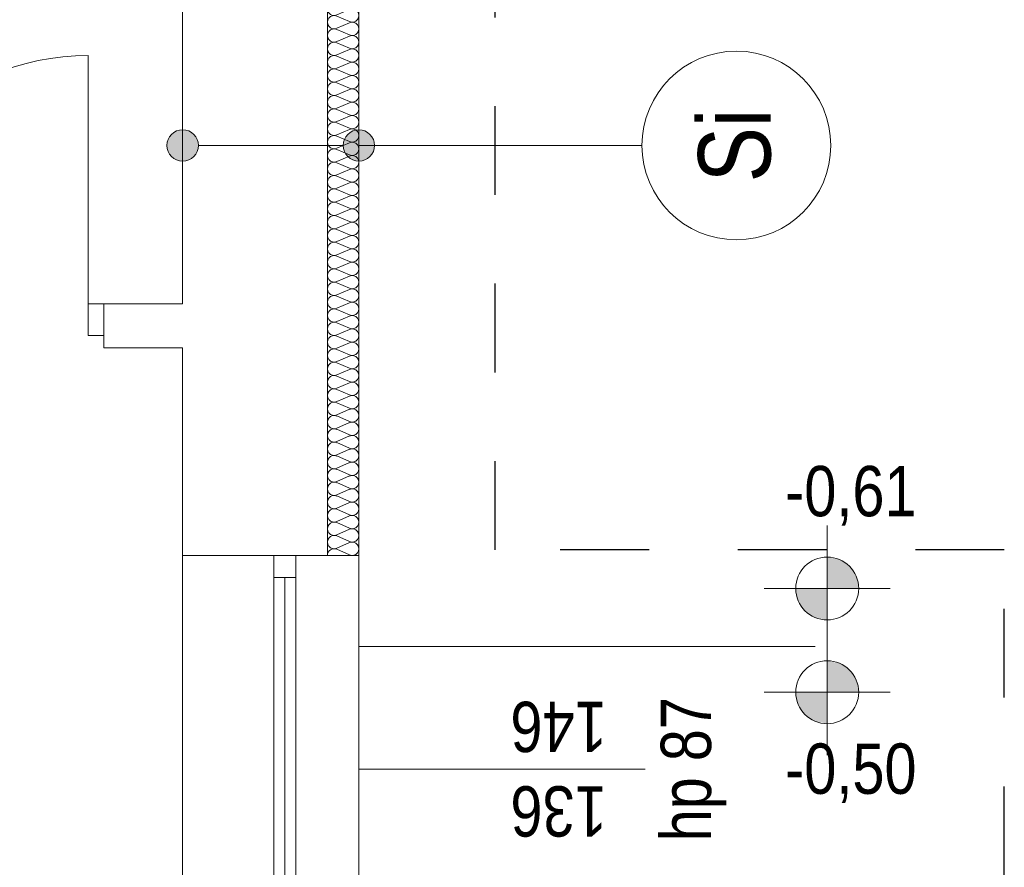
# Model space of a CAD drawing. Extents: x -635870 to -372006, y -44437 to 104716.
# Tile 210 of 221: x -481708 to -478579, y 40933 to 43629. Entities that reach past the tile are written whole.
import ezdxf

# ---------------------------------------------------------------- set-up
doc = ezdxf.new("R2010")
doc.units = 0
doc.header["$MEASUREMENT"] = 0
doc.linetypes.add('Dashed', pattern=[564.444447, 282.222223, -282.222223])
for name, color, linetype in [('Arch opisy', 252, 'Continuous'), ('Inwent Izolacje', 252, 'Continuous'), ('INWENT RZĘDNE', 252, 'Continuous')]:
    doc.layers.add(name, color=color, linetype=linetype)
for name, color, linetype, lineweight in [('Arch opisy_Nr_Pióra__1', 252, 'Continuous', 25), ('Arch opisy_Nr_Pióra__21', 252, 'Continuous', 9), ('Inwent Izolacje_Nr_Pióra__2', 252, 'Continuous', 13), ('INWENT RZĘDNE_Nr_Pióra__21', 252, 'Continuous', 9), ('INWENT. DRZWI_Nr_Pióra__5', 252, 'Continuous', 13), ('INWENT. OKNA_Nr_Pióra__21', 252, 'Continuous', 9), ('INWENT. OKNA_Nr_Pióra__5', 252, 'Continuous', 13), ('INWENT.ŚCIANY_Nr_Pióra__1', 252, 'Continuous', 25), ('INWENT.ŚCIANY_Nr_Pióra__20', 252, 'Continuous', 60), ('INWENT.ŚCIANY_Nr_Pióra__21', 252, 'Continuous', 9), ('INWENT.ŚCIANY_Nr_Pióra__3', 252, 'Continuous', 13), ('Istniejące schody_Nr_Pióra__21', 252, 'Continuous', 9)]:
    doc.layers.add(name, color=color, linetype=linetype, lineweight=lineweight)
doc.styles.add('GENERATED_STYLE_1', font='ARIALN.TTF')
doc.styles.add('GENERATED_STYLE_5', font='ARIALN.TTF')

# ---------------------------------------------------------------- blocks, each defined once
blk = doc.blocks.new('Izolacja cieplna 14_145', base_point=(-480730.2, 44044.5))
at = {"layer": 'Inwent Izolacje_Nr_Pióra__2', "linetype": 'Continuous'}
for p, q in [((-480660, 44042.8), (-480700.4, 44025.1)), ((-480700.4, 44021.6), (-480660, 44003.9)), ((-480660, 44000.4), (-480700.4, 43982.7)), ((-480700.4, 43979.2), (-480660, 43961.5)), ((-480660, 43958), (-480700.4, 43940.3)), ((-480700.4, 43936.8), (-480660, 43919.1)), ((-480660, 43915.6), (-480700.4, 43897.9)), ((-480700.4, 43894.4), (-480660, 43876.7)), ((-480660, 43873.2), (-480700.4, 43855.5)), ((-480700.4, 43852), (-480660, 43834.3)), ((-480660, 43830.8), (-480700.4, 43813.1)), ((-480700.4, 43809.6), (-480660, 43791.9)), ((-480660, 43788.4), (-480700.4, 43770.7)), ((-480700.4, 43767.2), (-480660, 43749.5)), ((-480660, 43746), (-480700.4, 43728.3)), ((-480700.4, 43724.8), (-480660, 43707.1)), ((-480660, 43703.6), (-480700.4, 43685.9)), ((-480700.4, 43682.4), (-480660, 43664.7)), ((-480660, 43661.2), (-480700.4, 43643.5)), ((-480700.4, 43640), (-480660, 43622.3)), ((-480660, 43618.8), (-480700.4, 43601.1)), ((-480700.4, 43597.6), (-480660, 43579.9)), ((-480660, 43576.4), (-480700.4, 43558.7)), ((-480700.4, 43555.2), (-480660, 43537.5)), ((-480660, 43534), (-480700.4, 43516.3)), ((-480700.4, 43512.8), (-480660, 43495.1)), ((-480660, 43491.6), (-480700.4, 43473.9)), ((-480700.4, 43470.4), (-480660, 43452.7)), ((-480660, 43449.2), (-480700.4, 43431.5)), ((-480700.4, 43428), (-480660, 43410.3)), ((-480660, 43406.8), (-480700.4, 43389.1)), ((-480700.4, 43385.6), (-480660, 43367.9)), ((-480660, 43364.4), (-480700.4, 43346.7)), ((-480700.4, 43343.2), (-480660, 43325.5)), ((-480660, 43322), (-480700.4, 43304.3)), ((-480700.4, 43300.8), (-480660, 43283.1)), ((-480660, 43279.6), (-480700.4, 43261.9)), ((-480700.4, 43258.4), (-480660, 43240.7)), ((-480660, 43237.2), (-480700.4, 43219.5)), ((-480700.4, 43216), (-480660, 43198.3)), ((-480660, 43194.8), (-480700.4, 43177.1)), ((-480700.4, 43173.6), (-480660, 43155.9)), ((-480660, 43152.4), (-480700.4, 43134.7)), ((-480700.4, 43131.2), (-480660, 43113.5)), ((-480660, 43110), (-480700.4, 43092.3)), ((-480700.4, 43088.8), (-480660, 43071.1)), ((-480660, 43067.6), (-480700.4, 43049.9)), ((-480700.4, 43046.4), (-480660, 43028.7)), ((-480660, 43025.2), (-480700.4, 43007.5)), ((-480700.4, 43004), (-480660, 42986.3)), ((-480660, 42982.8), (-480700.4, 42965.1)), ((-480700.4, 42961.6), (-480660, 42943.9)), ((-480660, 42940.4), (-480700.4, 42922.7)), ((-480700.4, 42919.2), (-480660, 42901.5)), ((-480660, 42898), (-480700.4, 42880.3)), ((-480700.4, 42876.8), (-480660, 42859.1)), ((-480660, 42855.6), (-480700.4, 42837.9)), ((-480700.4, 42834.4), (-480660, 42816.7)), ((-480660, 42813.2), (-480700.4, 42795.5)), ((-480700.4, 42792), (-480660, 42774.3)), ((-480660, 42770.8), (-480700.4, 42753.1)), ((-480700.4, 42749.6), (-480660, 42731.9)), ((-480660, 42728.4), (-480700.4, 42710.7)), ((-480700.4, 42707.2), (-480660, 42689.5)), ((-480660, 42686), (-480700.4, 42668.3)), ((-480700.4, 42664.8), (-480660, 42647.1)), ((-480660, 42643.6), (-480700.4, 42625.9)), ((-480700.4, 42622.4), (-480660, 42604.7)), ((-480660, 42601.2), (-480700.4, 42583.5)), ((-480700.4, 42580), (-480660, 42562.3)), ((-480660, 42558.8), (-480700.4, 42541.1)), ((-480700.4, 42537.6), (-480660, 42519.9)), ((-480660, 42516.4), (-480700.4, 42498.7)), ((-480700.4, 42495.2), (-480660, 42477.5)), ((-480660, 42474), (-480700.4, 42456.3)), ((-480700.4, 42452.8), (-480660, 42435.1)), ((-480660, 42431.6), (-480700.4, 42413.9)), ((-480700.4, 42410.4), (-480660, 42392.7)), ((-480660, 42389.2), (-480700.4, 42371.5)), ((-480700.4, 42368), (-480660, 42350.3)), ((-480660, 42346.8), (-480700.4, 42329.1)), ((-480700.4, 42325.6), (-480660, 42307.9)), ((-480660, 42304.4), (-480700.4, 42286.7)), ((-480700.4, 42283.2), (-480660, 42265.5)), ((-480660, 42262), (-480700.4, 42244.3)), ((-480700.4, 42240.8), (-480660, 42223.1)), ((-480660, 42219.6), (-480700.4, 42201.9)), ((-480700.4, 42198.4), (-480660, 42180.7)), ((-480660, 42177.2), (-480700.4, 42159.5)), ((-480700.4, 42156), (-480660, 42138.3)), ((-480660, 42134.8), (-480700.4, 42117.1)), ((-480700.4, 42113.6), (-480660, 42095.9)), ((-480660, 42092.4), (-480700.4, 42074.7)), ((-480700.4, 42071.2), (-480660, 42053.5)), ((-480660, 42050), (-480700.4, 42032.3)), ((-480700.4, 42028.8), (-480660, 42011.1)), ((-480660, 42007.6), (-480700.4, 41989.9)), ((-480700.4, 41986.4), (-480660, 41968.7)), ((-480660, 41965.2), (-480700.4, 41947.5)), ((-480700.4, 41944), (-480660, 41926.3))]:
    blk.add_line(p, q, dxfattribs=at)
for centre, start_param, end_param in [((-480708.9, 44044.5), 3.141593, 5.125182), ((-480651.5, 44023.3), 4.299595, 8.266775), ((-480708.9, 44002.1), 1.158004, 5.125183), ((-480651.5, 43980.9), 4.299595, 8.266775), ((-480708.9, 43959.7), 1.158004, 5.125183), ((-480708.9, 43917.3), 1.158004, 5.125183), ((-480651.5, 43938.5), 4.299595, 8.266775), ((-480651.5, 43896.1), 4.299595, 8.266775), ((-480708.9, 43874.9), 1.158004, 5.125183), ((-480651.5, 43853.7), 4.299595, 8.266775), ((-480708.9, 43832.5), 1.158004, 5.125183), ((-480708.9, 43790.1), 1.158004, 5.125183), ((-480651.5, 43811.3), 4.299595, 8.266775), ((-480651.5, 43768.9), 4.299595, 8.266775), ((-480708.9, 43747.7), 1.158004, 5.125183), ((-480651.5, 43726.5), 4.299595, 8.266775), ((-480708.9, 43705.3), 1.158004, 5.125183), ((-480708.9, 43662.9), 1.158004, 5.125183), ((-480651.5, 43684.1), 4.299595, 8.266775), ((-480651.5, 43641.7), 4.299595, 8.266775), ((-480708.9, 43620.5), 1.158004, 5.125183), ((-480651.5, 43599.3), 4.299595, 8.266775), ((-480708.9, 43578.1), 1.158004, 5.125183), ((-480651.5, 43556.9), 4.299595, 8.266775), ((-480708.9, 43535.7), 1.158004, 5.125183), ((-480651.5, 43514.5), 4.299595, 8.266775), ((-480708.9, 43493.3), 1.158004, 5.125183), ((-480708.9, 43450.9), 1.158004, 5.125183), ((-480651.5, 43472.1), 4.299595, 8.266775), ((-480651.5, 43429.7), 4.299595, 8.266775), ((-480708.9, 43408.5), 1.158004, 5.125183), ((-480651.5, 43387.3), 4.299595, 8.266775), ((-480708.9, 43366.1), 1.158004, 5.125183), ((-480708.9, 43323.7), 1.158004, 5.125183), ((-480651.5, 43344.9), 4.299595, 8.266775), ((-480651.5, 43302.5), 4.299595, 8.266775), ((-480708.9, 43281.3), 1.158004, 5.125183), ((-480651.5, 43260.1), 4.299595, 8.266775), ((-480708.9, 43238.9), 1.158004, 5.125183), ((-480708.9, 43196.5), 1.158004, 5.125183), ((-480651.5, 43217.7), 4.299595, 8.266775), ((-480651.5, 43175.3), 4.299595, 8.266775), ((-480708.9, 43154.1), 1.158004, 5.125183), ((-480651.5, 43132.9), 4.299595, 8.266775), ((-480708.9, 43111.7), 1.158004, 5.125183), ((-480708.9, 43069.3), 1.158004, 5.125183), ((-480651.5, 43090.5), 4.299595, 8.266775), ((-480651.5, 43048.1), 4.299595, 8.266775), ((-480708.9, 43026.9), 1.158004, 5.125183), ((-480651.5, 43005.7), 4.299595, 8.266775), ((-480708.9, 42984.5), 1.158004, 5.125183), ((-480708.9, 42942.1), 1.158004, 5.125183), ((-480651.5, 42963.3), 4.299595, 8.266775), ((-480651.5, 42920.9), 4.299595, 8.266775), ((-480708.9, 42899.7), 1.158004, 5.125183), ((-480708.9, 42857.3), 1.158004, 5.125183), ((-480651.5, 42878.5), 4.299595, 8.266775), ((-480651.5, 42836.1), 4.299595, 8.266775), ((-480708.9, 42814.9), 1.158004, 5.125183), ((-480651.5, 42793.7), 4.299595, 8.266775), ((-480708.9, 42772.5), 1.158004, 5.125183), ((-480708.9, 42730.1), 1.158004, 5.125183), ((-480651.5, 42751.3), 4.299595, 8.266775), ((-480651.5, 42708.9), 4.299595, 8.266775), ((-480708.9, 42687.7), 1.158004, 5.125183), ((-480651.5, 42666.5), 4.299595, 8.266775), ((-480708.9, 42645.3), 1.158004, 5.125183), ((-480708.9, 42602.9), 1.158004, 5.125183), ((-480651.5, 42624.1), 4.299595, 8.266775), ((-480651.5, 42581.7), 4.299595, 8.266775), ((-480708.9, 42560.5), 1.158004, 5.125183), ((-480651.5, 42539.3), 4.299595, 8.266775), ((-480708.9, 42518.1), 1.158004, 5.125183), ((-480708.9, 42475.7), 1.158004, 5.125183), ((-480651.5, 42496.9), 4.299595, 8.266775), ((-480651.5, 42454.5), 4.299595, 8.266775), ((-480708.9, 42433.3), 1.158004, 5.125183), ((-480651.5, 42412.1), 4.299595, 8.266775), ((-480708.9, 42390.9), 1.158004, 5.125183), ((-480708.9, 42348.5), 1.158004, 5.125183), ((-480651.5, 42369.7), 4.299595, 8.266775), ((-480651.5, 42327.3), 4.299595, 8.266775), ((-480708.9, 42306.1), 1.158004, 5.125183), ((-480651.5, 42284.9), 4.299595, 8.266775), ((-480708.9, 42263.7), 1.158004, 5.125183), ((-480651.5, 42242.5), 4.299595, 8.266775), ((-480708.9, 42221.3), 1.158004, 5.125183), ((-480651.5, 42200.1), 4.299595, 8.266775), ((-480708.9, 42178.9), 1.158004, 5.125183), ((-480708.9, 42136.5), 1.158004, 5.125183), ((-480651.5, 42157.7), 4.299595, 8.266775), ((-480651.5, 42115.3), 4.299595, 8.266775), ((-480708.9, 42094.1), 1.158004, 5.125183), ((-480651.5, 42072.9), 4.299595, 8.266775), ((-480708.9, 42051.7), 1.158004, 5.125183), ((-480708.9, 42009.3), 1.158004, 5.125183), ((-480651.5, 42030.5), 4.299595, 8.266775), ((-480651.5, 41988.1), 4.299595, 8.266775), ((-480708.9, 41966.9), 1.158004, 5.125183), ((-480651.5, 41945.7), 4.299595, 8.266775), ((-480708.9, 41924.5), 1.158004, 3.141593)]:
    blk.add_ellipse(centre, major_axis=(21.3, 0), ratio=0.996812, start_param=start_param, end_param=end_param, dxfattribs=at)
blk = doc.blocks.new('Koty wysokościowe_15', base_point=(-479141.6, 41489.4))
at = {"layer": 'INWENT RZĘDNE_Nr_Pióra__21', "linetype": 'Continuous'}
for points in [[(-479141.6, 41489.4), (-479041.6, 41489.4), (-479049.2, 41527.7), (-479070.9, 41560.1), (-479103.3, 41581.8), (-479141.6, 41589.4)], [(-479141.6, 41489.4), (-479241.6, 41489.4), (-479234, 41451.1), (-479212.3, 41418.7), (-479179.9, 41397), (-479141.6, 41389.4)]]:
    blk.add_hatch(color=256, dxfattribs=at).paths.add_polyline_path(points, flags=0)
for p, q in [((-479141.6, 41289.4), (-479141.6, 41689.4)), ((-479341.6, 41489.4), (-478941.6, 41489.4))]:
    blk.add_line(p, q, dxfattribs=at)
blk.add_circle((-479141.6, 41489.4), 100, dxfattribs=at)
at = {"layer": 'INWENT RZĘDNE_Nr_Pióra__21', "insert": (-479275.5, 41136.6), "char_height": 160, "attachment_point": 7, "style": 'GENERATED_STYLE_1'}
blk.add_mtext('{-0,50}', dxfattribs=at)
blk = doc.blocks.new('Koty wysokościowe_29', base_point=(-479141.6, 41819.4))
at = {"layer": 'INWENT RZĘDNE_Nr_Pióra__21', "linetype": 'Continuous'}
for points in [[(-479141.6, 41819.4), (-479041.6, 41819.4), (-479049.2, 41857.6), (-479070.9, 41890.1), (-479103.3, 41911.7), (-479141.6, 41919.4)], [(-479141.6, 41819.4), (-479241.6, 41819.4), (-479234, 41781.1), (-479212.3, 41748.6), (-479179.9, 41727), (-479141.6, 41719.4)]]:
    blk.add_hatch(color=256, dxfattribs=at).paths.add_polyline_path(points, flags=0)
for p, q in [((-479141.6, 41619.4), (-479141.6, 42019.4)), ((-479341.6, 41819.4), (-478941.6, 41819.4))]:
    blk.add_line(p, q, dxfattribs=at)
blk.add_circle((-479141.6, 41819.4), 100, dxfattribs=at)
at = {"layer": 'INWENT RZĘDNE_Nr_Pióra__21', "insert": (-479275.5, 42019.4), "char_height": 160, "attachment_point": 7, "style": 'GENERATED_STYLE_1'}
blk.add_mtext('{-0,61}', dxfattribs=at)
blk = doc.blocks.new('Linia_101', base_point=(-481190.2, 43228.4))
at = {"layer": 'Arch opisy_Nr_Pióra__21', "linetype": 'Continuous'}
for points in [[(-481140.2, 43228.4), (-481144, 43247.5), (-481154.8, 43263.7), (-481171.1, 43274.5), (-481190.2, 43278.4), (-481209.3, 43274.5), (-481225.5, 43263.7), (-481236.4, 43247.5), (-481240.2, 43228.4), (-481236.4, 43209.2), (-481225.5, 43193), (-481209.3, 43182.2), (-481190.2, 43178.4), (-481171.1, 43182.2), (-481154.8, 43193), (-481144, 43209.2)], [(-480580.2, 43228.4), (-480584, 43247.5), (-480594.8, 43263.7), (-480611.1, 43274.5), (-480630.2, 43278.4), (-480649.3, 43274.5), (-480665.5, 43263.7), (-480676.4, 43247.5), (-480680.2, 43228.4), (-480676.4, 43209.2), (-480665.5, 43193), (-480649.3, 43182.2), (-480630.2, 43178.4), (-480611.1, 43182.2), (-480594.8, 43193), (-480584, 43209.2)]]:
    blk.add_hatch(color=256, dxfattribs=at).paths.add_polyline_path(points, flags=0)
blk.add_line((-481140.2, 43228.4), (-480680.2, 43228.4), dxfattribs=at)
for centre in [(-481190.2, 43228.4), (-480630.2, 43228.4)]:
    blk.add_circle(centre, 50, dxfattribs=at)
blk = doc.blocks.new('Linia_102', base_point=(-480630.2, 43228.4))
at = {"layer": 'Arch opisy_Nr_Pióra__21', "linetype": 'Continuous'}
blk.add_line((-480630.2, 43228.4), (-479730.4, 43228.4), dxfattribs=at)
blk.add_circle((-479430.4, 43228.4), 300, dxfattribs=at)

msp = doc.modelspace()

# ---------------------------------------------------------------- linework, layer by layer
at = {"layer": 'INWENT. DRZWI_Nr_Pióra__5', "color": 252, "linetype": 'Continuous', "lineweight": 15}
for p, q in [((-481490.2, 42724.5), (-481490.2, 43514.5)), ((-481440.2, 42724.5), (-481490.2, 42724.5)), ((-481490.2, 42724.5), (-481490.2, 42624.5)), ((-481490.2, 42624.5), (-481440.2, 42624.5))]:
    msp.add_line(p, q, dxfattribs=at)
msp.add_arc((-481490.2, 42724.5), 790, 90, 180, dxfattribs=at)
at = {"layer": 'INWENT. OKNA_Nr_Pióra__5', "color": 252, "linetype": 'Continuous', "lineweight": 15}
for p, q in [((-480900.2, 40564.5), (-480900.2, 41924.5)), ((-480900.2, 41924.5), (-480830.2, 41924.5)), ((-480830.2, 40564.5), (-480830.2, 41924.5)), ((-480900.2, 41854.5), (-480830.2, 41854.5)), ((-480865.2, 40634.5), (-480865.2, 41854.5)), ((-480630.2, 41244.5), (-479720.2, 41244.5))]:
    msp.add_line(p, q, dxfattribs=at)
at = {"layer": 'INWENT.ŚCIANY_Nr_Pióra__1', "color": 252, "linetype": 'Continuous', "lineweight": 15}
for p, q in [((-481190.2, 42724.5), (-481190.2, 44044.5)), ((-480730.2, 44044.5), (-480730.2, 41924.5)), ((-481440.2, 42584.5), (-481440.2, 42724.5)), ((-481440.2, 42724.5), (-481190.2, 42724.5)), ((-481440.2, 42584.5), (-481190.2, 42584.5)), ((-481190.2, 41924.5), (-481190.2, 42584.5)), ((-481190.2, 41924.5), (-480730.2, 41924.5))]:
    msp.add_line(p, q, dxfattribs=at)
at = {"layer": 'INWENT.ŚCIANY_Nr_Pióra__20', "color": 252, "linetype": 'Dashed', "lineweight": 30}
for p, q in [((-480196.7, 41942.3), (-480196.7, 47083.9)), ((-478578.8, 41942.3), (-480196.7, 41942.3)), ((-478578.8, 39214.5), (-478578.8, 41942.3))]:
    msp.add_line(p, q, dxfattribs=at)
at = {"layer": 'INWENT.ŚCIANY_Nr_Pióra__21', "color": 252, "linetype": 'Continuous', "lineweight": 15}
for p, q in [((-481190.2, 40564.5), (-481190.2, 41924.5)), ((-480630.2, 40564.5), (-480630.2, 41924.5))]:
    msp.add_line(p, q, dxfattribs=at)
at = {"layer": 'INWENT.ŚCIANY_Nr_Pióra__3', "color": 252, "linetype": 'Continuous', "lineweight": 15}
for q in [(-480630.2, 44044.5), (-480730.2, 41924.5)]:
    msp.add_line((-480630.2, 41924.5), q, dxfattribs=at)
at = {"layer": 'Istniejące schody_Nr_Pióra__21', "color": 252, "linetype": 'Continuous', "lineweight": 15}
msp.add_line((-479180.2, 41634.5), (-480630.2, 41634.5), dxfattribs=at)

# ---------------------------------------------------------------- block references
at = {"layer": 'Arch opisy', "color": 252, "linetype": 'Continuous', "lineweight": 15}
for name, p in [('Linia_102', (-480630.2, 43228.4)), ('Linia_101', (-481190.2, 43228.4))]:
    msp.add_blockref(name, p, dxfattribs=at)
at = {"layer": 'Inwent Izolacje', "color": 252, "linetype": 'Continuous', "lineweight": 15}
msp.add_blockref('Izolacja cieplna 14_145', (-480730.2, 44044.5), dxfattribs=at)
at = {"layer": 'INWENT RZĘDNE', "color": 252, "lineweight": 15}
for name, p in [('Koty wysokościowe_29', (-479141.6, 41819.4)), ('Koty wysokościowe_15', (-479141.6, 41489.4))]:
    msp.add_blockref(name, p, dxfattribs=at)

# ---------------------------------------------------------------- texts
at = {"layer": 'Arch opisy_Nr_Pióra__1', "color": 252, "linetype": 'Continuous', "lineweight": 15, "insert": (-479551.8, 43228.4), "char_height": 230, "attachment_point": 2, "rotation": 90, "style": 'GENERATED_STYLE_5'}
msp.add_mtext('{Si}', dxfattribs=at)
at = {"layer": 'INWENT. OKNA_Nr_Pióra__21', "color": 252, "linetype": 'Continuous', "lineweight": 15, "insert": (-479670.8, 41244.5), "char_height": 160, "attachment_point": 2, "rotation": 90, "style": 'GENERATED_STYLE_5'}
msp.add_mtext('{hp 87}', dxfattribs=at)
at = {"layer": 'INWENT. OKNA_Nr_Pióra__21', "color": 252, "linetype": 'Continuous', "lineweight": 15, "insert": (-479995.2, 41030.4), "char_height": 160, "width": 709.227, "attachment_point": 2, "rotation": 180, "line_spacing_factor": 1.007581, "style": 'GENERATED_STYLE_5'}
msp.add_mtext('{136\\P146}', dxfattribs=at)

doc.saveas('drawing.dxf')
